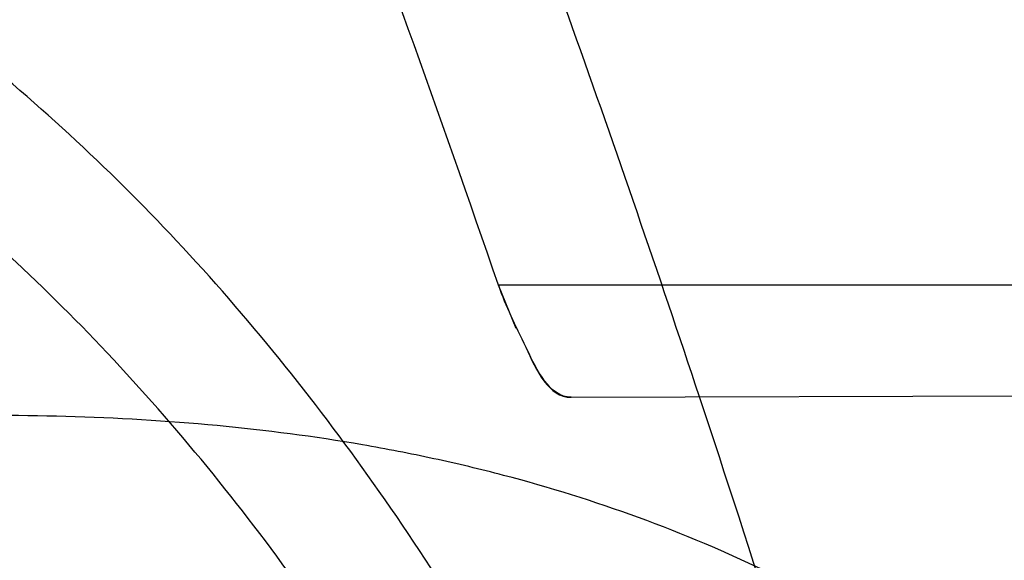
# Model space of a CAD drawing. Header units: millimetres. Extents: x 0 to 297, y 0 to 210.
# Tile 48 of 256: x 143.4566 to 143.4797, y 91.1045 to 91.1171. Entities that reach past the tile are written whole.
import ezdxf

# ---------------------------------------------------------------- set-up
doc = ezdxf.new("R2010")
doc.units = ezdxf.units.MM
doc.header["$LTSCALE"] = 16.335
doc.layers.get('0').update_dxf_attribs({"linetype": 'CONTINUOUS'})
for name, color, linetype in [('01_GLOBAL', 7, 'CONTINUOUS'), ('INTFCLR_1', 7, 'CONTINUOUS'), ('INTFCLR_144815', 7, 'CONTINUOUS')]:
    doc.layers.add(name, color=color, linetype=linetype)

msp = doc.modelspace()

# ---------------------------------------------------------------- linework, layer by layer
at = {"color": 7, "linetype": 'Continuous'}
msp.add_circle((144.2368034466, 92.193132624), 3.04, dxfattribs=at)
at = {"color": 9, "linetype": 'Continuous'}
msp.add_arc((144.2368034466, 92.193132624), 3.001038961, 182.9674534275, 267.0325465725, dxfattribs=at)
at = {"layer": '01_GLOBAL', "color": 7, "linetype": 'Continuous'}
msp.add_circle((144.2368034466, 92.193132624), 3.08, dxfattribs=at)
at = {"layer": 'INTFCLR_1', "color": 7, "linetype": 'Continuous'}
msp.add_line((143.4682911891, 91.10989555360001), (143.4678785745, 91.11090896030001), dxfattribs=at)
at = {"layer": 'INTFCLR_1', "color": 9, "linetype": 'Continuous'}
for p, q in [((143.4969821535, 91.11090896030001), (143.4678785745, 91.11090896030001)), ((143.4695838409, 91.10828080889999), (143.497780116, 91.1083792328))]:
    msp.add_line(p, q, dxfattribs=at)
at = {"layer": 'INTFCLR_1', "color": 6, "linetype": 'Continuous'}
for centre, radius, start, end in [((143.076579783, 90.97690896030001), 0.4827613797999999, 270, 90.00000002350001), ((143.076579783, 90.97690896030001), 0.4587930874, 270, 90.00000002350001), ((143.076579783, 90.97690896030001), 0.417241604, 18.3537618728, 20.8695998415), ((143.0765887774, 90.9767498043), 0.4136500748, 18.9249921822, 20.6917467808)]:
    msp.add_arc(centre, radius, start, end, dxfattribs=at)
at = {"layer": 'INTFCLR_1', "color": 9, "linetype": 'Continuous'}
msp.add_arc((143.076579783, 90.97690896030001), 0.417241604, 15.0858372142, 18.3537618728, dxfattribs=at)
for points, knots in [([(143.505791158, 90.8276271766), (143.5067409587, 90.8302116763), (143.5086022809, 90.8354304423), (143.5121486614, 90.84601401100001), (143.5179028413, 90.8650111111), (143.5232385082, 90.8873082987), (143.5267617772, 90.90723622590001), (143.5282429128, 90.9174118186), (143.5290073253, 90.92329723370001), (143.5307716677, 90.93807275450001), (143.5326049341, 90.9633194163), (143.5323109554, 90.99310602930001), (143.5309256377, 91.0124090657), (143.5300542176, 91.021322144), (143.5294126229, 91.02725019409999), (143.5274302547, 91.04325002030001), (143.5229291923, 91.06887020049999), (143.5164430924, 91.09388353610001), (143.5118037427, 91.1087295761), (143.5100588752, 91.1140398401), (143.5074043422, 91.1218621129), (143.501415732, 91.13821577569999), (143.4910739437, 91.16221785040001), (143.4792964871, 91.1848938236), (143.4710860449, 91.1988510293), (143.4672487, 91.2050639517), (143.4646994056, 91.2091138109), (143.4578048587, 91.21976497), (143.446251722, 91.2361118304), (143.4302039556, 91.2560120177), (143.4166114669, 91.2709286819), (143.4071163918, 91.280463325), (143.4018664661, 91.2855115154), (143.3945821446, 91.292319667), (143.3843862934, 91.301234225), (143.373349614, 91.3098835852), (143.3667450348, 91.31458051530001), (143.3640805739, 91.316384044), (143.3625174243, 91.3174211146), (143.360134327, 91.3189510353), (143.3576340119, 91.3204557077), (143.3554317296, 91.3216111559), (143.3541938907, 91.32218598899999), (143.3532081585, 91.3225375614), (143.3525262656, 91.3226967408), (143.3519536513, 91.3226102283), (143.3518421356, 91.322071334), (143.35211692, 91.3214756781), (143.35259409, 91.3206502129), (143.3533650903, 91.31961113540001), (143.354392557, 91.3183442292), (143.3556852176, 91.31685831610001), (143.3572290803, 91.3151525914), (143.358673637, 91.31359842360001), (143.3599466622, 91.3122446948), (143.3621637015, 91.30990205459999), (143.3658426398, 91.3060562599), (143.3733257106, 91.29820400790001), (143.3814986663, 91.2893945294), (143.3889438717, 91.2809746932), (143.3935459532, 91.2756206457), (143.4009463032, 91.2668314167), (143.4122758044, 91.252588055), (143.4271285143, 91.2318655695), (143.4378788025, 91.2149484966), (143.4449171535, 91.2029069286), (143.4496927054, 91.19443764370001), (143.457931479, 91.1789786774), (143.4689344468, 91.1556341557), (143.4765250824, 91.1361710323), (143.480055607, 91.1260798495)], [0, 0, 0, 0, 0.0103790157, 0.0208837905, 0.0420711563, 0.0851838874, 0.1071959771, 0.1183352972, 0.1239410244, 0.1295662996, 0.174425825, 0.2192336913, 0.2417180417, 0.247353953, 0.2529903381, 0.2641931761, 0.3081223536, 0.3509244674, 0.3614867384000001, 0.3667496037, 0.3719933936, 0.3926231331, 0.4323811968, 0.4704128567, 0.4888542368, 0.4934078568, 0.4979383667, 0.5068920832, 0.5412323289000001, 0.5733304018, 0.6031976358, 0.6172527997, 0.6240454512, 0.6306500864, 0.6548352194, 0.6750684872, 0.6834752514, 0.6853781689, 0.6871962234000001, 0.6905460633, 0.6960524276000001, 0.6981915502, 0.6999110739, 0.7012078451, 0.7020914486, 0.7026255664, 0.703100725, 0.7038824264, 0.7050749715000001, 0.7066970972, 0.7087489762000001, 0.7112252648, 0.7141188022, 0.7174211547, 0.7192230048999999, 0.7211233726, 0.7295789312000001, 0.7392839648, 0.7620096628, 0.7748693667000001, 0.7816473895, 0.7886214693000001, 0.8181786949, 0.8502212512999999, 0.8846823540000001, 0.8936821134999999, 0.9027944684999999, 0.9213301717, 0.9597016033, 1, 1, 1, 1]), ([(143.3574002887, 91.32090895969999), (143.3579828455, 91.3209088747), (143.360948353, 91.3197357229), (143.3643531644, 91.3177442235), (143.3676585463, 91.31566523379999), (143.3692467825, 91.31463053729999), (143.3719545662, 91.31283211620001), (143.378664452, 91.3081521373), (143.3898825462, 91.2995381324), (143.4002548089, 91.29065717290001), (143.4076654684, 91.28387553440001), (143.4130031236, 91.27885055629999), (143.422653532, 91.2693642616), (143.4364709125, 91.2545242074), (143.4527894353, 91.23472347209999), (143.4645442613, 91.2184512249), (143.4715593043, 91.2078481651), (143.474151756, 91.2038188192), (143.4780526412, 91.1976396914), (143.4863962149, 91.18376385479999), (143.4983688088, 91.16121559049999), (143.5088888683, 91.1373346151), (143.5149812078, 91.1210611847), (143.5176807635, 91.1132799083), (143.5194547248, 91.1079989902), (143.524169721, 91.0932405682), (143.5307635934, 91.068371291), (143.5353421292, 91.0428843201), (143.5373581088, 91.02696958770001), (143.5380104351, 91.0210743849), (143.5388963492, 91.01221151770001), (143.5403047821, 90.993017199), (143.5406037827, 90.96339318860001), (143.5387395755, 90.93828707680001), (143.5369460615, 90.9235962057), (143.5361688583, 90.9177433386), (143.5346627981, 90.9076231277), (143.5310794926, 90.8877998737), (143.5256534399, 90.86562413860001), (143.5198047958, 90.8467377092), (143.5161994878, 90.83621326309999), (143.5143072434, 90.8310236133), (143.5133416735, 90.828453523)], [0, 0, 0, 0, 0.0031306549, 0.0166311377, 0.0214593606, 0.0240790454, 0.0268205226, 0.0389267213, 0.0680356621, 0.1027866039, 0.1122691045, 0.1220183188, 0.1421809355, 0.1849822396, 0.2309158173, 0.2799873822, 0.2927706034, 0.2992370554, 0.3057353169, 0.3320403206, 0.3862319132, 0.4428084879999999, 0.4721383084, 0.4795908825, 0.487069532, 0.5020757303, 0.5628487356, 0.6251729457, 0.6410612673, 0.6490543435, 0.6570463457, 0.6889269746, 0.7524526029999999, 0.8160592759, 0.8240370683, 0.8319876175, 0.8477879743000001, 0.8790177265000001, 0.9402188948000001, 0.970317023, 0.9852457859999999, 1, 1, 1, 1]), ([(143.4782142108, 91.07575146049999), (143.4778432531, 91.07717322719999), (143.4772516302, 91.0792938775), (143.4763913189, 91.0820936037), (143.4750599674, 91.0861664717), (143.4728492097, 91.09203419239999), (143.4701809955, 91.0976425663), (143.4682125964, 91.1011630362), (143.4668805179, 91.10340012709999), (143.4644747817, 91.1070712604), (143.4606652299, 91.1118482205), (143.456701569, 91.11554701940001), (143.453888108, 91.11769080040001), (143.4519718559, 91.1190336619), (143.4484919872, 91.1211788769), (143.4431212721, 91.1236822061), (143.4379877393, 91.12526904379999), (143.4344326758, 91.1261085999), (143.4319715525, 91.1266220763), (143.4275405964, 91.1273837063), (143.420994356, 91.1280917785), (143.4142890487, 91.1284340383), (143.4094678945, 91.128544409), (143.4066374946, 91.1285772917), (143.4023062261, 91.1285997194), (143.3957460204, 91.128539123), (143.3869266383, 91.1283515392), (143.3810082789, 91.12819192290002), (143.3780296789, 91.12810376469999)], [0, 0, 0, 0, 0.0346278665, 0.051871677, 0.0690216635, 0.135606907, 0.1994957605, 0.215141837, 0.2306514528, 0.2608466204, 0.3185308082, 0.3741944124, 0.3880448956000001, 0.4018755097, 0.4293241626, 0.4842905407, 0.5409817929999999, 0.5556132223, 0.5703744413, 0.6002237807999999, 0.6615312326, 0.7254044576, 0.7584008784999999, 0.7751754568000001, 0.7921112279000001, 0.8604747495, 0.9297738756, 1, 1, 1, 1]), ([(143.480055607, 91.1260798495), (143.4837259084, 91.1155891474), (143.4903909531, 91.0940316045), (143.4967360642, 91.0663225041), (143.4998687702, 91.04781634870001), (143.5011284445, 91.03908602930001), (143.5019170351, 91.03321160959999), (143.5038463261, 91.0170292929), (143.5057008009, 90.99034417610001), (143.5054397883, 90.96356436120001), (143.5044671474, 90.9471924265), (143.504022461, 90.9412179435), (143.5032714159, 90.9323261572), (143.5012002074, 90.91339241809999), (143.4963788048, 90.88484585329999), (143.49048443, 90.86114028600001), (143.4864832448, 90.8475354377), (143.4848602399, 90.84220041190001), (143.4819377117, 90.8330489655), (143.4757637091, 90.8153843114), (143.4658991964, 90.7913053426), (143.4557508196, 90.7706295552), (143.4492053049, 90.7585613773), (143.4468307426, 90.7543048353), (143.4433023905, 90.74809499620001), (143.4357024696, 90.7352960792), (143.4236423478, 90.7168780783), (143.4088585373, 90.6967735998), (143.3981978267, 90.6836583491), (143.3920521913, 90.6764597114), (143.3897353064, 90.67377295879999), (143.3858253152, 90.6693041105), (143.3786022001, 90.6612629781), (143.3707422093, 90.65288706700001), (143.3636495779, 90.6454713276), (143.3593994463, 90.6410102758), (143.3560255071, 90.6373676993), (143.3538487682, 90.6348460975), (143.3526496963, 90.6332520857), (143.3521523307, 90.6324062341), (143.3518509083, 90.63179937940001), (143.3519780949, 90.6310096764), (143.3536612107, 90.6313530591), (143.3555127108, 90.6322404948), (143.3588652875, 90.6340529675), (143.3620632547, 90.63609007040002), (143.3646891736, 90.63783994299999), (143.3663741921, 90.6389985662), (143.3692060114, 90.6409804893), (143.3737350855, 90.64429641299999), (143.3800639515, 90.6492162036), (143.3895251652, 90.6570018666), (143.3979931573, 90.6645963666), (143.4054028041, 90.6717023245), (143.4107134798, 90.67694344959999), (143.4202844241, 90.68681168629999), (143.4339256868, 90.7022001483), (143.4499433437, 90.72266038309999), (143.4614126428, 90.7394215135), (143.4682300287, 90.75032242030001), (143.4707469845, 90.75446396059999), (143.4745342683, 90.76081850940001), (143.4826220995, 90.77508671), (143.4941655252, 90.79824657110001), (143.5021068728, 90.8176018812), (143.505791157, 90.8276271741)], [0, 0, 0, 0, 0.0419354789, 0.08505031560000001, 0.1071497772, 0.1127379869, 0.1183317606, 0.1295131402, 0.1742263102, 0.2191466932, 0.230445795, 0.2361065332, 0.241751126, 0.2641147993, 0.3079545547, 0.3508736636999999, 0.3561840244, 0.3614616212, 0.3719139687, 0.3924297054, 0.4320526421, 0.4700131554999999, 0.4792642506, 0.483852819, 0.4884035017, 0.5062126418, 0.5400088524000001, 0.5714206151, 0.6003317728, 0.6037560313, 0.6071340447, 0.6137178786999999, 0.6261602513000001, 0.6479155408, 0.6570536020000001, 0.6648783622, 0.6711643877, 0.6757843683, 0.6774462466, 0.6786751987, 0.6794900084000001, 0.6799813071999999, 0.6813020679, 0.6842478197, 0.6888651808, 0.6950795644, 0.6987591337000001, 0.70073729, 0.7027989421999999, 0.7117993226, 0.7219139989, 0.7330405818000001, 0.7580265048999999, 0.7648041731, 0.7717766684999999, 0.7861782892, 0.816667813, 0.8493175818, 0.8841610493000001, 0.8932352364, 0.8978283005, 0.9024468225, 0.9211469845, 0.9596997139, 1, 1, 1, 1]), ([(143.4760311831, 91.07510722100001), (143.4756628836, 91.0764621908), (143.4750755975, 91.07848288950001), (143.4742230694, 91.081149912), (143.4729040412, 91.0850335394), (143.4707156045, 91.0906309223), (143.4680853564, 91.0959748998), (143.4661490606, 91.09933023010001), (143.464837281, 91.10146586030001), (143.4624672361, 91.1049749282), (143.4587207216, 91.1095433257), (143.4548405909, 91.11307904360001), (143.4520891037, 91.1151331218), (143.4502128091, 91.1164235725), (143.4468054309, 91.11848832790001), (143.4415565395, 91.1209060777), (143.4365468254, 91.1224535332), (143.433077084, 91.1232793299), (143.4306756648, 91.12378839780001), (143.4263533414, 91.12454734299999), (143.419970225, 91.1252773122), (143.4134314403, 91.12566151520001), (143.4087303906, 91.12581108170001), (143.4059708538, 91.12586891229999), (143.401748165, 91.1259307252), (143.3953515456, 91.1259367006), (143.3867501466, 91.12584804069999), (143.3809773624, 91.1257570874), (143.3780715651, 91.1257063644)], [0, 0, 0, 0, 0.0341067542, 0.0511005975, 0.068008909, 0.1337310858, 0.1969343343, 0.2124407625, 0.2278215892, 0.257805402, 0.3152480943, 0.3708921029, 0.3847695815, 0.3986396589, 0.4261925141, 0.481455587, 0.5385040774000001, 0.553232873, 0.5680896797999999, 0.5981246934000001, 0.6597952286, 0.7240152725, 0.7571801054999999, 0.774039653, 0.7910593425, 0.8597607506, 0.9294066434, 1, 1, 1, 1]), ([(143.3574002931, 90.6329089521), (143.3572429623, 90.6329089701), (143.3568577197, 90.6329849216), (143.3568775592, 90.6336774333), (143.3572897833, 90.63438990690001), (143.3580025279, 90.63544892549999), (143.3590890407, 90.6367667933), (143.3605161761, 90.6383861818), (143.3622809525, 90.6402852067), (143.364262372, 90.64235883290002), (143.366417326, 90.6445772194), (143.3695810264, 90.647809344), (143.3761156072, 90.6544648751), (143.384127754, 90.66278898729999), (143.391492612, 90.67078447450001), (143.3954790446, 90.6752283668), (143.3978410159, 90.6779000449), (143.4041032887, 90.6850552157), (143.4149655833, 90.6980920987), (143.4300350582, 90.7180883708), (143.4423327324, 90.7364164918), (143.4500842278, 90.74915778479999), (143.4536819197, 90.7553382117), (143.4561024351, 90.75957339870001), (143.4627716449, 90.77157583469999), (143.4731139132, 90.7921423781), (143.4831746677, 90.8161140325), (143.4894718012, 90.8337029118), (143.4924519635, 90.8428134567), (143.4941067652, 90.8481240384), (143.4981845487, 90.86166066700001), (143.5041933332, 90.8852508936), (143.5091109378, 90.9136744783), (143.5112232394, 90.9325267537), (143.5119890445, 90.94137893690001), (143.5124424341, 90.9473263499), (143.5134340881, 90.9636235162), (143.5137003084, 90.9902855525), (143.5118091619, 91.01685089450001), (143.5098423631, 91.03295754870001), (143.5090383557, 91.0388051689), (143.5077538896, 91.047496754), (143.5045588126, 91.0659242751), (143.498087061, 91.0935137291), (143.4912937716, 91.1149624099), (143.4875537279, 91.1253987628)], [0, 0, 0, 0, 0.0008731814, 0.0017184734, 0.0032338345, 0.0055641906, 0.008732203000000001, 0.0127298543, 0.0175349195, 0.0231216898, 0.028646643, 0.0346996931, 0.0482229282, 0.0804128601, 0.09881585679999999, 0.1085510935, 0.1135452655, 0.1186072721, 0.1613234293, 0.207686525, 0.2575125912, 0.2837456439, 0.2904463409, 0.297201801, 0.3108185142, 0.3666506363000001, 0.4248611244, 0.4549770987, 0.470314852, 0.4780577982, 0.4858479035, 0.548777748, 0.6130125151, 0.6457681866, 0.6540348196, 0.6623247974, 0.6788712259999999, 0.7446474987, 0.8101274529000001, 0.8265054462, 0.8346996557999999, 0.8428862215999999, 0.8752668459, 0.9384715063, 1, 1, 1, 1]), ([(143.4955718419, 91.07371202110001), (143.4952436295, 91.0751229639), (143.4944902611, 91.07789507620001), (143.4933147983, 91.0812724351), (143.492241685, 91.08388270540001), (143.4911029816, 91.0863876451), (143.4895429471, 91.0893555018), (143.4877777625, 91.0921348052), (143.4862617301, 91.0941991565), (143.4839807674, 91.09701864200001), (143.4814054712, 91.0995307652), (143.4785838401, 91.1016195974), (143.4767003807, 91.10286315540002), (143.4732882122, 91.1047454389), (143.4696059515, 91.10607901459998), (143.4663573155, 91.10685173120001), (143.4641216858, 91.1072857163), (143.4600670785, 91.10781242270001), (143.4565390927, 91.1078933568), (143.4541697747, 91.10782830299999)], [0, 0, 0, 0, 0.0736783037, 0.1459642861, 0.18172594, 0.2171910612, 0.2858878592, 0.3520712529, 0.3844359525, 0.4161009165, 0.5365327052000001, 0.5657771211, 0.5946184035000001, 0.6512644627, 0.7636610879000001, 0.7922337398, 0.8211066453, 0.8794481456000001, 1, 1, 1, 1])]:
    msp.add_open_spline(points, degree=3, knots=knots, dxfattribs=at)
at = {"layer": 'INTFCLR_1', "color": 6, "linetype": 'Continuous'}
for points, knots in [([(143.391388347, 91.3209089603), (143.3904120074, 91.3209089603), (143.3921762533, 91.3175482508), (143.3936912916, 91.315694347), (143.3961672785, 91.3124411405), (143.3992225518, 91.30876154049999), (143.403128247, 91.3040654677), (143.4076936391, 91.29861198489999), (143.4125904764, 91.2926805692), (143.4174256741, 91.286720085), (143.4219266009, 91.28104271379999), (143.4260587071, 91.27571427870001), (143.4298162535, 91.27075815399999), (143.4332121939, 91.266182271), (143.4362702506, 91.26197618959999), (143.4390204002, 91.2581218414), (143.4414908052, 91.2545969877), (143.44370074, 91.2513921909), (143.4456749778, 91.24848640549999), (143.4474377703, 91.24585559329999), (143.4490168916, 91.24346918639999), (143.4504211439, 91.2413232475), (143.4516679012, 91.2393981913), (143.4527743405, 91.2376740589), (143.4537663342, 91.2361152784), (143.4546489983, 91.2347177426), (143.4556772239, 91.23307898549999), (143.456672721, 91.23147797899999), (143.4576979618, 91.229813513), (143.4585721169, 91.2283843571), (143.4595323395, 91.2268022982), (143.4605887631, 91.22504676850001), (143.4617562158, 91.22308812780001), (143.4630444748, 91.22090314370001), (143.464465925, 91.21846216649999), (143.4660286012, 91.2157418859), (143.4677482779, 91.21270225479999), (143.4696392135, 91.20930191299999), (143.4717186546, 91.20548838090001), (143.4740086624, 91.2011951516), (143.4765248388, 91.1963580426), (143.4792812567, 91.1909028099), (143.4822951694, 91.18473858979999), (143.4855914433, 91.1777384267), (143.4891913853, 91.16974930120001), (143.4931140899, 91.16057587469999), (143.4973740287, 91.14998328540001), (143.5019825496, 91.13763594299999), (143.5068772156, 91.12325026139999), (143.5117345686, 91.10722271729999), (143.5162134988, 91.0902287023), (143.5200746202, 91.0730385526), (143.5232856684, 91.05580143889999), (143.5258459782, 91.03858559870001), (143.5277689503, 91.0213883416), (143.5290609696, 91.0042502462), (143.529733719, 90.9871546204), (143.5297948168, 90.97012845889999), (143.5292510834, 90.9531560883), (143.5281065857, 90.9362397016), (143.5263644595, 90.9193928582), (143.5240214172, 90.9025816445), (143.5210770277, 90.88582850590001), (143.5175167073, 90.8690970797), (143.5133376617, 90.85240858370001), (143.5085942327, 90.8359945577), (143.5035656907, 90.8206525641), (143.4986112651, 90.80703250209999), (143.4940105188, 90.7954001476), (143.4897809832, 90.7854046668), (143.485903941, 90.7767502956), (143.4823616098, 90.7692115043), (143.4791285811, 90.76260345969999), (143.4761817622, 90.75678861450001), (143.4734988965, 90.7516551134), (143.4710647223, 90.7471189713), (143.4688610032, 90.7431068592), (143.466865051, 90.7395466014), (143.4650570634, 90.7363786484), (143.4634184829, 90.7335526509), (143.461937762, 90.7310351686), (143.4606041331, 90.72879595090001), (143.4594032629, 90.72680144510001), (143.4583170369, 90.7250147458), (143.457331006, 90.7234069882), (143.4564183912, 90.7219306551), (143.4555069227, 90.720467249), (143.4545265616, 90.7189048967), (143.4534184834, 90.71715367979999), (143.4521719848, 90.7152023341), (143.4507682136, 90.71302749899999), (143.4491853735, 90.7106037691), (143.4474055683, 90.7079124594), (143.4454085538, 90.7049352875), (143.4431685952, 90.701647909), (143.4406602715, 90.6980271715), (143.4378551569, 90.6940523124), (143.4347311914, 90.6897123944), (143.4312583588, 90.6849889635), (143.4274059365, 90.6798656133), (143.4231637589, 90.6743560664), (143.4185304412, 90.6684770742), (143.4135422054, 90.66229925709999), (143.408452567, 90.6561180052), (143.4036878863, 90.6504204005), (143.3995946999, 90.6455048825), (143.3963986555, 90.6416642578), (143.3938021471, 90.6382708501), (143.3922373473, 90.6363594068), (143.3903920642, 90.6329089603), (143.391388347, 90.6329089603)], [0, 0, 0, 0, 0.0038604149, 0.007501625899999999, 0.0124785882, 0.0188917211, 0.0268498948, 0.0364677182, 0.0470694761, 0.05724446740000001, 0.066818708, 0.0757144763, 0.0839053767, 0.0914099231, 0.0982451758, 0.1044667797, 0.1101313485, 0.11526428, 0.1198589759, 0.1240215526, 0.1277856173, 0.1311734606, 0.1341617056, 0.1368541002, 0.1392736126, 0.1414672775, 0.143389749, 0.1469230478, 0.1489215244, 0.1511192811, 0.1535471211, 0.1562389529, 0.1592204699, 0.1625628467, 0.1662680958, 0.1703891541, 0.1749670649, 0.1800767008, 0.1857729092, 0.1921414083, 0.199315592, 0.2073311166, 0.2163077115, 0.2264451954, 0.2379233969, 0.2509534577, 0.2658909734, 0.2830621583, 0.3030578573, 0.3259639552, 0.3492662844, 0.3725305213, 0.3956109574, 0.4185782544, 0.4413347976, 0.4640172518, 0.4865192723, 0.5089682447, 0.5313242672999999, 0.5536477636, 0.5759939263, 0.5982772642, 0.6207472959, 0.6432362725, 0.6658996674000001, 0.6887559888, 0.7107777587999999, 0.7297237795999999, 0.7460531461, 0.7602331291, 0.7726347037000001, 0.7835467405, 0.7931663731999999, 0.8017211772, 0.8093215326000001, 0.8160683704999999, 0.8220757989, 0.8274205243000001, 0.8322066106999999, 0.8364980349, 0.8403367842, 0.8437547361, 0.8468031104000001, 0.8495420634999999, 0.8520223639, 0.8542604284, 0.8564046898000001, 0.8588391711, 0.861553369, 0.8645986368, 0.8679945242, 0.8717882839, 0.8760445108, 0.8807522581, 0.8859628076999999, 0.8917731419, 0.8981681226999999, 0.9051985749, 0.9129160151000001, 0.9213486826, 0.9305434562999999, 0.9404096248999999, 0.9509435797, 0.9619432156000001, 0.9720502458, 0.9803711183, 0.9870628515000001, 0.9922716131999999, 0.9960607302, 1, 1, 1, 1]), ([(143.3913883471, 90.6329089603), (143.3925009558, 90.6329089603), (143.3944304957, 90.6342092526), (143.3973970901, 90.6359951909), (143.4007982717, 90.63846662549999), (143.4050037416, 90.641686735), (143.4100111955, 90.64579797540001), (143.4155298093, 90.6505901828), (143.4211292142, 90.6557134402), (143.4264144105, 90.6607775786), (143.43125736, 90.6656028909), (143.4356657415, 90.6701567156), (143.4396603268, 90.6744161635), (143.4432708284, 90.6783761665), (143.4465216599, 90.6820354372), (143.4494397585, 90.68539654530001), (143.4520627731, 90.68848206), (143.4544121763, 90.6912986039), (143.456513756, 90.6938607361), (143.4583900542, 90.69618388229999), (143.4600695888, 90.6982924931), (143.4615949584, 90.7002315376), (143.4630975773, 90.7021632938), (143.4646983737, 90.7042463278), (143.4663978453, 90.7064880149), (143.4680793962, 90.7087376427), (143.4697311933, 90.7109767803), (143.4714499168, 90.71333865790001), (143.4733525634, 90.7159926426), (143.4754791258, 90.7190089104), (143.477855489, 90.7224451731), (143.4805066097, 90.7263640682), (143.4834545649, 90.73083052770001), (143.4867221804, 90.73592456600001), (143.4903444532, 90.7417581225), (143.4943554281, 90.74846001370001), (143.4987865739, 90.7561875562), (143.5036710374, 90.7651488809), (143.5090369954, 90.7755879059), (143.5149200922, 90.78786990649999), (143.5212054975, 90.8021696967), (143.5274896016, 90.8180379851), (143.5333654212, 90.8347684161), (143.5385840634, 90.85172715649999), (143.543100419, 90.8687485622), (143.5469295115, 90.8858143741), (143.5500694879, 90.9028343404), (143.5525457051, 90.9198546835), (143.5543635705, 90.93680288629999), (143.5555404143, 90.953705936), (143.5560867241, 90.9705470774), (143.5560112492, 90.9873292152), (143.5553196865, 91.00406232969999), (143.5540157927, 91.0207358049), (143.5520992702, 91.03735679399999), (143.5495685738, 91.05392286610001), (143.5464237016, 91.0704086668), (143.5426520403, 91.08685112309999), (143.5382472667, 91.1032296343), (143.5331875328, 91.11956315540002), (143.527486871, 91.1357686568), (143.5213730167, 91.1512348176), (143.515238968, 91.1652433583), (143.5094946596, 91.17729987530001), (143.5042564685, 91.18755505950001), (143.4994933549, 91.19635787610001), (143.4951738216, 91.20395281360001), (143.4912628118, 91.21054467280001), (143.4877284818, 91.21628951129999), (143.4845342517, 91.2213187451), (143.4816534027, 91.22572797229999), (143.4790579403, 91.22960449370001), (143.4767281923, 91.23301003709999), (143.4746357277, 91.2360102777), (143.472765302, 91.23864767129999), (143.4710870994, 91.24097947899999), (143.46957943, 91.2430470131), (143.4681380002, 91.2450001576), (143.4666395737, 91.2470074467), (143.4649885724, 91.2491911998), (143.463288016, 91.2514092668), (143.4615819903, 91.2536039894), (143.4598543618, 91.2557981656), (143.4579581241, 91.2581730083), (143.4558400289, 91.260784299), (143.4534675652, 91.2636590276), (143.4508179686, 91.26680939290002), (143.447859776, 91.2702519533), (143.4445666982, 91.2739955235), (143.4409044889, 91.27805121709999), (143.4368464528, 91.28241728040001), (143.4323696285, 91.2870829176), (143.4274456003, 91.2920302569), (143.4220754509, 91.2972158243), (143.4163486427, 91.3024971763), (143.410661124, 91.30747107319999), (143.4054543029, 91.3117747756), (143.4010724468, 91.3151480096), (143.3975442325, 91.3177259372), (143.3944939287, 91.3195690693), (143.3925216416, 91.3209089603), (143.3913883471, 91.3209089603)], [0, 0, 0, 0, 0.0042187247, 0.0081401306, 0.0133978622, 0.0200459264, 0.0282638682, 0.0379443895, 0.0477615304, 0.05703690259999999, 0.0656973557, 0.0736821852, 0.0810680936, 0.0878383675, 0.0940009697, 0.0996271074, 0.1047154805, 0.1093563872, 0.1135342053, 0.1172803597, 0.1206792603, 0.1237557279, 0.1266349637, 0.1299589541, 0.1337168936, 0.1373013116, 0.1406085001, 0.1442672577, 0.148377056, 0.1529904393, 0.1582606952, 0.164218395, 0.1709303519, 0.1785521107, 0.1871652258, 0.1969659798, 0.2081658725, 0.2209392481, 0.2356613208, 0.2526660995, 0.2725685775, 0.2948769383, 0.3173640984, 0.3397873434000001, 0.3621386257, 0.3841211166, 0.4060891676, 0.4277469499, 0.4493218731, 0.470705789, 0.4919793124, 0.5131981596, 0.5343255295, 0.5554668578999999, 0.5765984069, 0.5977513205, 0.6189954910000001, 0.6402209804, 0.6617015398, 0.6832900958, 0.7050415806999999, 0.7268239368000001, 0.7463339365, 0.7630160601, 0.7774553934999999, 0.7899931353, 0.8009638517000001, 0.8105830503, 0.8190545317, 0.8265380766, 0.8331730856, 0.8390248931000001, 0.8442268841, 0.8488182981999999, 0.8528943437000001, 0.8564866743, 0.8597116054, 0.8625968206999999, 0.8656908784, 0.8692094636, 0.8729771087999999, 0.8762884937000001, 0.879749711, 0.8835661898, 0.8878115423, 0.8924986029, 0.8976989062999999, 0.9034198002, 0.9097088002, 0.9166034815, 0.9241390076, 0.9323094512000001, 0.9411199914, 0.9506041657, 0.9606137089, 0.9706541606, 0.9792553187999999, 0.9862062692, 0.9916647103, 0.9957028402, 1, 1, 1, 1])]:
    msp.add_open_spline(points, degree=3, knots=knots, dxfattribs=at)
at = {"layer": 'INTFCLR_1', "color": 7, "linetype": 'Continuous'}
msp.add_open_spline([(143.4678785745, 91.11090896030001), (143.4680502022, 91.1104081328), (143.4684813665, 91.1095713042), (143.4690552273, 91.1082715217), (143.4695838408, 91.10828080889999)], degree=3, knots=[0, 0, 0, 0, 0.5003419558, 1, 1, 1, 1], dxfattribs=at)
msp.add_open_spline([(143.4695838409, 91.10828080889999), (143.4690787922, 91.1082790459), (143.4687751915, 91.1089378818), (143.4685534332, 91.10939164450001)], degree=3, dxfattribs=at)
at = {"layer": 'INTFCLR_144815', "color": 6, "linetype": 'Continuous'}
for radius in [0.5104906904, 0.4864760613]:
    msp.add_circle((143.076579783, 90.97690896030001), radius, dxfattribs=at)
for radius, start, end in [(0.7037433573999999, 313.9937911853, 154.5150993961), (0.6797433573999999, 312.9543589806, 154.5144414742), (0.6572577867, 282.2440355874, 71.2863570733)]:
    msp.add_arc((143.076579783, 90.97690896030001), radius, start, end, dxfattribs=at)
at = {"layer": 'INTFCLR_144815', "color": 9, "linetype": 'Continuous'}
for centre, radius, start, end in [((143.076579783, 90.97690896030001), 0.6528896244, 292.4997540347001, 54.0964566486), ((143.0765826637, 90.97691030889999), 0.5889741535, 292.4997540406, 54.09645665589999), ((143.0766003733, 90.97691387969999), 0.5790161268, 311.2505121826, 48.7494878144)]:
    msp.add_arc(centre, radius, start, end, dxfattribs=at)
at = {"layer": 'INTFCLR_144815', "color": 6, "linetype": 'Continuous'}
for points, knots in [([(143.559959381, 90.9769089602), (143.559959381, 90.97942306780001), (143.5599220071, 90.98445191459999), (143.5597537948, 90.991994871), (143.5594733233, 90.9995378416), (143.5590804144, 91.0070808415), (143.5585748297, 91.01462372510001), (143.5579562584, 91.0221664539), (143.5572243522, 91.02970866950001), (143.5563786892, 91.0372501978), (143.5554188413, 91.0447904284), (143.5543443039, 91.05232900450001), (143.5531546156, 91.0598649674), (143.5518492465, 91.0673976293), (143.5504277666, 91.0749256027), (143.5488896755, 91.0824478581), (143.5472346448, 91.08996252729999), (143.5454623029, 91.097468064), (143.5435725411, 91.1049619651), (143.5415652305, 91.1124420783), (143.5394406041, 91.11990520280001), (143.5371989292, 91.1273484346), (143.5348409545, 91.13476773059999), (143.5323675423, 91.1421592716), (143.529780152, 91.1495180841), (143.5270804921, 91.1568392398), (143.5242709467, 91.1641167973), (143.5213543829, 91.17134449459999), (143.5183344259, 91.17851521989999), (143.5152154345, 91.1856212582), (143.5120026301, 91.19265416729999), (143.5087022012, 91.19960473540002), (143.505321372, 91.2064630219), (143.5018684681, 91.2132183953), (143.4983529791, 91.2198595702), (143.4947855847, 91.22637469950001), (143.4911781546, 91.2327514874), (143.4875436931, 91.2389773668), (143.4838962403, 91.24503970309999), (143.4802507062, 91.2509260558), (143.4766226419, 91.2566244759), (143.473027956, 91.2621238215), (143.4694825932, 91.2674140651), (143.4660021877, 91.2724865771), (143.4626017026, 91.2773343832), (143.459295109, 91.2819523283), (143.4560950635, 91.2863372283), (143.4530128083, 91.2904877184), (143.4500581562, 91.2944040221), (143.4472396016, 91.29808760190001), (143.4445638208, 91.3015416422), (143.4420354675, 91.3047711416), (143.4396569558, 91.3077830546), (143.4374291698, 91.31058532), (143.4353519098, 91.3131862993), (143.4334244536, 91.3155941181), (143.4316455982, 91.3178166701), (143.4300138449, 91.3198614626), (143.4285275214, 91.32173548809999), (143.4271849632, 91.3234451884), (143.4259844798, 91.3249961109), (143.4249241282, 91.3263946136), (143.4240021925, 91.3276429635), (143.4232155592, 91.32875491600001), (143.422565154, 91.3297078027), (143.4220400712, 91.3305844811), (143.4215107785, 91.33140008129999), (143.4211293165, 91.33289918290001), (143.4216624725, 91.3329088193)], [0, 0, 0, 0, 0.0193232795, 0.0386507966, 0.0579870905, 0.0773359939, 0.09670230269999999, 0.1160891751, 0.1355014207, 0.154941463, 0.1744140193, 0.1939206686, 0.213465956, 0.2330500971, 0.2526769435, 0.2723457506, 0.2920596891, 0.3118161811, 0.3316171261, 0.3514582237, 0.3713396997, 0.3912550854, 0.4112023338, 0.4311723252, 0.4511600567, 0.471153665, 0.4911437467, 0.5111161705, 0.5310553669, 0.5509435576, 0.5707599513, 0.5904809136, 0.6100798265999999, 0.6295269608, 0.6487896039, 0.6678319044, 0.6866152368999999, 0.7050985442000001, 0.7232388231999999, 0.7409918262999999, 0.758313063, 0.7751587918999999, 0.7914870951, 0.8072590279, 0.8224396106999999, 0.8369988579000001, 0.8509122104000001, 0.8641615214, 0.8767332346, 0.8886179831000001, 0.8998102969, 0.9103147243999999, 0.9201416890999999, 0.9293075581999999, 0.9378296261, 0.9457257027, 0.9530130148, 0.9597096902, 0.9658325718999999, 0.9713969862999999, 0.9764171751, 0.9809076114, 0.9848822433, 0.9883555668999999, 0.9913411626, 0.9938520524, 0.9959015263, 1, 1, 1, 1]), ([(143.433067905, 90.62090910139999), (143.4328265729, 90.6209135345), (143.4324756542, 90.62173267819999), (143.4330197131, 90.6224610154), (143.4334366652, 90.6233453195), (143.4339703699, 90.62419814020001), (143.4346161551, 90.625198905), (143.4354019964, 90.62633936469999), (143.4363208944, 90.62762784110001), (143.4373778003, 90.629067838), (143.4385738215, 90.6306651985), (143.4399109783, 90.6324252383), (143.441391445, 90.63435475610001), (143.4430186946, 90.6364625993), (143.4447956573, 90.638757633), (143.4467226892, 90.6412461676), (143.4487964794, 90.6439306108), (143.4510117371, 90.6468115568), (143.4533657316, 90.6498936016), (143.4558612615, 90.6531893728), (143.4585019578, 90.6567137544), (143.461284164, 90.6604731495), (143.4641988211, 90.6644674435), (143.4672349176, 90.66869431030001), (143.4703835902, 90.673154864), (143.473633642, 90.6778472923), (143.4769725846, 90.6827680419), (143.4803867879, 90.68791175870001), (143.4838617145, 90.69327133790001), (143.4873822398, 90.69883811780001), (143.4909329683, 90.704602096), (143.4944985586, 90.7105522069), (143.4980640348, 90.7166766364), (143.5016150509, 90.7229631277), (143.5051380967, 90.72939925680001), (143.508620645, 90.7359726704), (143.5120512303, 90.7426712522), (143.5154195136, 90.7494833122), (143.5187162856, 90.75639770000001), (143.5219334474, 90.7634039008), (143.5250639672, 90.77049210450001), (143.5281017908, 90.777653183), (143.5310417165, 90.78487857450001), (143.5338798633, 90.7921616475), (143.5366072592, 90.7994810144), (143.5392210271, 90.8068281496), (143.5417223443, 90.8142048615), (143.5441140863, 90.8216202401), (143.5463966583, 90.8290768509), (143.5485670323, 90.8365654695), (143.5506238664, 90.84408177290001), (143.5525648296, 90.8516162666), (143.5543887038, 90.8591617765), (143.5560958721, 90.86671694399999), (143.5576869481, 90.8742815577), (143.5591625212, 90.881855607), (143.5605229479, 90.88943824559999), (143.5617683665, 90.89702739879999), (143.5628989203, 90.9046205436), (143.5639149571, 90.91221615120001), (143.5648169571, 90.91981379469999), (143.5656053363, 90.9274129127), (143.5662804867, 90.9350130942), (143.5668427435, 90.942613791), (143.5672924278, 90.9502149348), (143.5676297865, 90.9578162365), (143.5678550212, 90.9654177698), (143.5679682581, 90.97301929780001), (143.5679695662, 90.9806209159), (143.567858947, 90.9882224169), (143.5676363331, 90.99582392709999), (143.5673015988, 91.00342523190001), (143.5668545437, 91.01102638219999), (143.5662949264, 91.0186270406), (143.5656224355, 91.0262270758), (143.5648367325, 91.0338260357), (143.5639374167, 91.0414235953), (143.5629240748, 91.0490191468), (143.5617962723, 91.05661196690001), (143.5605535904, 91.0642010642), (143.5591956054, 91.07178539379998), (143.5577218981, 91.0793638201), (143.5561322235, 91.0869343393), (143.5544265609, 91.09449419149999), (143.5526049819, 91.10204067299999), (143.5506674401, 91.10957186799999), (143.5486137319, 91.117086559), (143.5464439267, 91.1245825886), (143.5441586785, 91.13205611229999), (143.5417591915, 91.139502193), (143.5392470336, 91.1469155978), (143.5366239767, 91.1542912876), (143.5338923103, 91.16162359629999), (143.5310549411, 91.16890614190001), (143.5281154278, 91.1761319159), (143.525078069, 91.1832932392), (143.5219479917, 91.1903817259), (143.5187312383, 91.19738826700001), (143.5154348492, 91.20430302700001), (143.512066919, 91.2111154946), (143.5086366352, 91.2178145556), (143.5051543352, 91.2243885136), (143.5016314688, 91.2308252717), (143.4980805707, 91.2371124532), (143.4945151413, 91.2432376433), (143.4909495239, 91.24918858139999), (143.4873986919, 91.2549534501), (143.4838779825, 91.2605211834), (143.480402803, 91.2658817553), (143.4769882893, 91.27102648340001), (143.4736489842, 91.2759482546), (143.4703985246, 91.28064170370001), (143.4672493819, 91.28510330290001), (143.464212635, 91.2893314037), (143.4612978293, 91.29332617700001), (143.4585129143, 91.29708947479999), (143.4558642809, 91.3006245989), (143.4533568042, 91.30393610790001), (143.450993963, 91.30702956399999), (143.4487779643, 91.3099113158), (143.4467099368, 91.3125882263), (143.444790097, 91.3150674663), (143.4430178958, 91.31735635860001), (143.4413922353, 91.31946213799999), (143.4399116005, 91.32139186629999), (143.4385741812, 91.323152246), (143.4373781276, 91.32474964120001), (143.4363211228, 91.32618976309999), (143.4354021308, 91.3274783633), (143.4346162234, 91.32861891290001), (143.4339704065, 91.32961972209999), (143.4334366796, 91.3304725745), (143.4330197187, 91.3313568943), (143.4324756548, 91.33208523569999), (143.4328265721, 91.33290438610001), (143.433067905, 91.3329088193)], [0, 0, 0, 0, 0.0009310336, 0.002365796, 0.0034193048, 0.0047077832, 0.006237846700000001, 0.0080159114, 0.0100484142, 0.0123424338, 0.0149055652, 0.0177455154, 0.0208683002, 0.0242865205, 0.0280168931, 0.0320641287, 0.03642688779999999, 0.0411013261, 0.0460820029, 0.0513859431, 0.0570470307, 0.0630689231, 0.0694259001, 0.0761196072, 0.0831428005, 0.0904858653, 0.0981365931, 0.1060799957, 0.1142989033, 0.1227742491, 0.1314855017, 0.1404113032, 0.1495299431, 0.1588198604, 0.1682601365, 0.1778307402, 0.1875127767, 0.1972886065, 0.2071421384, 0.2170587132, 0.2270251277, 0.2370298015, 0.2470622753, 0.2571128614, 0.2671789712, 0.2771901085, 0.2871913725, 0.2972229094, 0.3072428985, 0.3172696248, 0.3272959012, 0.3372999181, 0.3472797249, 0.3572378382, 0.3671756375, 0.3770956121, 0.3870009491, 0.3968896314, 0.4067592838, 0.416611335, 0.4264476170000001, 0.4362699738, 0.4460792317, 0.4558777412, 0.465666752, 0.475448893, 0.4852256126, 0.4949995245, 0.5047720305, 0.5145458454, 0.5243224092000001, 0.5341044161, 0.5438932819, 0.5536914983, 0.5635002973, 0.5733219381, 0.5831577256, 0.5930094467, 0.6028783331, 0.6127653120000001, 0.6226711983, 0.6325970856, 0.6425436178, 0.6525082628, 0.6624891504, 0.6724871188, 0.6825027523, 0.6925369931, 0.7025869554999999, 0.7126463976, 0.7227116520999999, 0.7327783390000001, 0.742840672, 0.7528920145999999, 0.7629245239, 0.772929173, 0.7828957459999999, 0.7928124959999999, 0.8026662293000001, 0.8124423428, 0.8221246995, 0.8316958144, 0.8411366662, 0.8504272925, 0.8595467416, 0.8684734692, 0.8771857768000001, 0.8856622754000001, 0.8938824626, 0.9018271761, 0.9094792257, 0.9168237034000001, 0.923848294, 0.9305435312, 0.93690291, 0.9429227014, 0.9486018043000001, 0.9539413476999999, 0.9589446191, 0.9636165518, 0.9679634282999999, 0.9719924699, 0.9757115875, 0.9791292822, 0.9822538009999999, 0.9850935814, 0.9876568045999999, 0.9899510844, 0.9919838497, 0.9937619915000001, 0.9952921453, 0.9965806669, 0.997634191, 0.9990689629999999, 1, 1, 1, 1]), ([(143.3994670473, 91.3209089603), (143.399146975, 91.3209089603), (143.3990453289, 91.3197000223), (143.3998732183, 91.31874922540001), (143.4008762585, 91.3170341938), (143.4024694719, 91.31499494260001), (143.4045267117, 91.3123576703), (143.4070952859, 91.3092171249), (143.4101750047, 91.3054836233), (143.4137722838, 91.30113952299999), (143.4179272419, 91.29608530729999), (143.4226335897, 91.29027809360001), (143.4278792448, 91.2836639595), (143.4336355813, 91.27619926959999), (143.4398265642, 91.2678906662), (143.4463921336, 91.25871707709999), (143.4532128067, 91.2487397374), (143.4601957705, 91.23798721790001), (143.4672140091, 91.2265542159), (143.4741696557, 91.2145077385), (143.4809580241, 91.2019499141), (143.4875044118, 91.1889540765), (143.4937367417, 91.1756130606), (143.4996120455, 91.1619830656), (143.5050872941, 91.1481408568), (143.5101428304, 91.134124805), (143.5147593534, 91.1199874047), (143.5189273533, 91.1057650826), (143.5226468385, 91.09147400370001), (143.525909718, 91.0771665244), (143.5287290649, 91.0628147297), (143.5310996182, 91.0484749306), (143.53303206, 91.0341158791), (143.5345263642, 91.01978289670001), (143.5355886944, 91.00546539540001), (143.5362231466, 90.991176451), (143.5363638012, 90.9816614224), (143.5363638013, 90.9769089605)], [0, 0, 0, 0, 0.0025344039, 0.005901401, 0.0109295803, 0.0177704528, 0.0265540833, 0.0373505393, 0.04991676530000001, 0.0648695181, 0.0820131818, 0.1017234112, 0.1240566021, 0.1488553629, 0.1763609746, 0.2060970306, 0.2381748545, 0.2720515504, 0.3076064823, 0.3443876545, 0.3821831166, 0.4206251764, 0.4595934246, 0.4987613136, 0.5381325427, 0.5774437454, 0.6167240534, 0.6558745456, 0.6947773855, 0.7336358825, 0.7720551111, 0.8105726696, 0.8487051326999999, 0.8867612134, 0.9246626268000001, 0.9623689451, 1, 1, 1, 1]), ([(143.4446760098, 91.3209089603), (143.4444338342, 91.3209089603), (143.4440805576, 91.32008333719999), (143.4445966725, 91.319342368), (143.4449904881, 91.3184389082), (143.4454977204, 91.3175675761), (143.4461122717, 91.3165448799), (143.4468609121, 91.3153794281), (143.4477365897, 91.3140630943), (143.4487436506, 91.31259278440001), (143.4498827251, 91.31096304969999), (143.4511555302, 91.3091686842), (143.4525633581, 91.3072037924), (143.4541073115, 91.30506236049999), (143.455788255, 91.3027379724), (143.4576064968, 91.30022429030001), (143.4595619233, 91.2975147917), (143.4616535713, 91.2946033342), (143.4638797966, 91.2914838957), (143.4662378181, 91.28815120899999), (143.4687238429, 91.2846006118), (143.4713327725, 91.2808285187), (143.4740582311, 91.27683247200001), (143.4768924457, 91.2726114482), (143.4798262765, 91.2681659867), (143.4828493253, 91.2634982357), (143.4859500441, 91.2586120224), (143.4891159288, 91.25351281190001), (143.492333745, 91.2482076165), (143.4955897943, 91.2427048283), (143.4988701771, 91.2370140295), (143.5021610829, 91.2311457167), (143.5054490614, 91.2251109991), (143.5087212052, 91.218921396), (143.5119653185, 91.2125886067), (143.5151700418, 91.20612431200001), (143.5183249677, 91.1995399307), (143.5214206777, 91.1928464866), (143.5244487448, 91.1860545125), (143.5274017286, 91.1791739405), (143.5302731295, 91.1722140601), (143.5330572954, 91.16518358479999), (143.5357494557, 91.15809040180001), (143.5383454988, 91.1509419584), (143.5408421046, 91.1437447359), (143.5432363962, 91.13650504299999), (143.5455261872, 91.1292281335), (143.547709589, 91.1219192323), (143.5497852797, 91.1145825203), (143.551752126, 91.1072222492), (143.5536094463, 91.09984166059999), (143.5553566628, 91.0924441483), (143.5569935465, 91.0850321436), (143.5585198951, 91.077608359), (143.559935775, 91.07017457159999), (143.5612412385, 91.0627328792), (143.562436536, 91.05528445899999), (143.5635218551, 91.0478309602), (143.5644975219, 91.0403731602), (143.5653637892, 91.03291231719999), (143.5661210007, 91.02544880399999), (143.5667694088, 91.01798358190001), (143.5673093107, 91.0105167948), (143.5677409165, 91.0030491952), (143.5680644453, 90.9955807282), (143.5682800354, 90.9881119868), (143.5683878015, 90.980642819), (143.5683877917, 90.97317374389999), (143.5682800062, 90.9657045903), (143.5680643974, 90.9582358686), (143.5677408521, 90.9507674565), (143.5673092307, 90.9432999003), (143.5667693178, 90.9358331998), (143.5661208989, 90.9283680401), (143.5653636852, 90.9209046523), (143.5644974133, 90.91344388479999), (143.5635217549, 90.9059862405), (143.5624364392, 90.8985328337), (143.5612411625, 90.8910845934), (143.5599357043, 90.88364296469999), (143.5585198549, 90.87620936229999), (143.5569935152, 90.86878563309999), (143.555356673, 90.8613738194), (143.5536094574, 90.8539763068), (143.551752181, 90.8465958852), (143.5497853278, 90.83923557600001), (143.5477096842, 90.8318990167), (143.545526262, 90.8245900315), (143.5432365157, 90.8173132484), (143.540842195, 90.81007345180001), (143.5383456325, 90.8028763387), (143.5357495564, 90.79572779), (143.5330574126, 90.7886346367), (143.5302732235, 90.78160409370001), (143.5274018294, 90.7746442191), (143.5244488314, 90.7677636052), (143.5214207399, 90.7609715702), (143.5183250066, 90.754278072), (143.5151700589, 90.7476936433), (143.5119653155, 90.74122930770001), (143.5087211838, 90.7348964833), (143.5054490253, 90.7287068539), (143.5021610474, 90.7226721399), (143.4988701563, 90.716803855), (143.4955897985, 90.7111130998), (143.4923337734, 90.7056103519), (143.4891159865, 90.7003052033), (143.4859501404, 90.69520605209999), (143.4828494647, 90.69031990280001), (143.4798264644, 90.6856522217), (143.4768926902, 90.68120684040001), (143.4740585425, 90.6769859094), (143.4713331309, 90.67298992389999), (143.4687242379, 90.6692178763), (143.4662382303, 90.66566729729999), (143.463880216, 90.66233461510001), (143.4616539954, 90.65921517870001), (143.4595623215, 90.6563036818), (143.4576068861, 90.653594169), (143.4557885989, 90.6510804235), (143.454107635, 90.6487560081), (143.4525636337, 90.64661451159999), (143.4511557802, 90.64464958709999), (143.449882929, 90.6428551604), (143.4487438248, 90.641225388), (143.4477367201, 90.6397550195), (143.4468610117, 90.63843864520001), (143.4461123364, 90.63727314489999), (143.4454977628, 90.63625041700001), (143.4449905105, 90.6353790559), (143.4445966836, 90.6344755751), (143.4440805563, 90.63373459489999), (143.4444338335, 90.6329089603), (143.4446760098, 90.6329089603)], [0, 0, 0, 0, 0.0009746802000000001, 0.0024840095, 0.0035885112, 0.0049370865, 0.0065361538, 0.0083919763, 0.0105107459, 0.0128992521, 0.015564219, 0.0185131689, 0.0217532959, 0.0252926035, 0.0291382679, 0.0332981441, 0.0377785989, 0.04258641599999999, 0.0477262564, 0.0532026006, 0.0590172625, 0.0651707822, 0.071661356, 0.0784844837, 0.0856331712, 0.0930977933, 0.1008661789, 0.1089237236, 0.1172537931, 0.1258380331, 0.1346568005, 0.1436896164, 0.1529158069, 0.1623149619, 0.1718668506, 0.1815521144, 0.1913525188, 0.2012510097, 0.2112318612, 0.2212807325, 0.231384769, 0.2415324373, 0.2517131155, 0.2619185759, 0.2721400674, 0.2823718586, 0.2926070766, 0.3028419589, 0.3130713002, 0.3232929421, 0.3335030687, 0.3437008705, 0.3538836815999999, 0.3640517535, 0.374203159, 0.3843390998, 0.3944585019, 0.404563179, 0.4146523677, 0.4247285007, 0.4347913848, 0.4448437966, 0.4548857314, 0.4649202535, 0.4749476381, 0.4849710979, 0.4949910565, 0.5050107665, 0.5150307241, 0.5250541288, 0.5350814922, 0.5451158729, 0.5551577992, 0.5652100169, 0.5752728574, 0.5853487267, 0.5954379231, 0.6055422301, 0.6156616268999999, 0.6257972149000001, 0.6359487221, 0.6461162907, 0.656299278, 0.6664966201, 0.6767070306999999, 0.6869281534, 0.6971578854, 0.7073922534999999, 0.7176279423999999, 0.7278592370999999, 0.7380811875, 0.7482862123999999, 0.758467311, 0.768614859, 0.7787188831, 0.7887678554, 0.7987487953, 0.8086473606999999, 0.8184478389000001, 0.8281331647, 0.8376851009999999, 0.8470843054, 0.8563105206, 0.8653432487, 0.874161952, 0.8827461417, 0.8910761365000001, 0.8991335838, 0.9069018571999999, 0.914366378, 0.9215149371, 0.9283378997, 0.9348283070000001, 0.9409818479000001, 0.9467964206, 0.9522727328, 0.9574126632, 0.9622204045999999, 0.9667010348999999, 0.970860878, 0.9747067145, 0.97824602, 0.9814863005, 0.9844352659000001, 0.9871003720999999, 0.9894889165, 0.9916078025, 0.9934636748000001, 0.9950628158, 0.9964114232, 0.9975159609, 0.9990253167, 1, 1, 1, 1]), ([(143.5694155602, 90.9769089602), (143.5694155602, 90.97959183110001), (143.5693739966, 90.98495819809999), (143.5691869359, 90.9930070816), (143.5688750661, 91.00105527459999), (143.5684382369, 91.0091023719), (143.5678762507, 91.0171478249), (143.5671888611, 91.0251910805), (143.5663758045, 91.0332312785), (143.5654367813, 91.0412676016), (143.5643715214, 91.0492987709), (143.5631797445, 91.0573235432), (143.5618612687, 91.06534005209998), (143.5604159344, 91.07334648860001), (143.5588437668, 91.0813402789), (143.5571448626, 91.0893188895), (143.5553196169, 91.09727886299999), (143.5533685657, 91.10521674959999), (143.5512926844, 91.1131280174), (143.5490931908, 91.1210080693), (143.5467718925, 91.1288511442), (143.5443309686, 91.13665132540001), (143.5417733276, 91.14440155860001), (143.5391024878, 91.1520942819), (143.5363228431, 91.1597208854), (143.5334396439, 91.1672720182), (143.5304591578, 91.1747373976), (143.5273887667, 91.1821058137), (143.5242370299, 91.1893652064), (143.5210137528, 91.19650271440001), (143.5177300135, 91.2035047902), (143.5143981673, 91.210357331), (143.5110317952, 91.2170458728), (143.5076455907, 91.223555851), (143.5042551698, 91.2298729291), (143.5008768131, 91.2359833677), (143.4975271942, 91.2418743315), (143.4942230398, 91.2475342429), (143.4909807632, 91.25295311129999), (143.4878160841, 91.2581228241), (143.4847436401, 91.2630374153), (143.4817769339, 91.26769278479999), (143.4789282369, 91.2720865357), (143.4762085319, 91.27621779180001), (143.4736266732, 91.2800882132), (143.4711891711, 91.2837020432), (143.4689002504, 91.2870658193), (143.4667626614, 91.2901870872), (143.4647780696, 91.2930738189), (143.4629473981, 91.295733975), (143.4612709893, 91.2981752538), (143.4597487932, 91.3004051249), (143.4583804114, 91.30243004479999), (143.4571653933, 91.3042575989), (143.4561024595, 91.3058896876), (143.455191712, 91.30734429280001), (143.4544278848, 91.3085889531), (143.4536895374, 91.3099879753), (143.4530002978, 91.31095476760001), (143.4527707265, 91.3127544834), (143.4532213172, 91.3127623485)], [0, 0, 0, 0, 0.02225245, 0.0445093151, 0.0667750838, 0.0890537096, 0.1113496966, 0.1336661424, 0.1560071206, 0.1783746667, 0.2007723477, 0.2232005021, 0.2456615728, 0.2681539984, 0.2906786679, 0.3132316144, 0.3358115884, 0.3584115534, 0.3810274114, 0.4036483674, 0.4262663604, 0.4488666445, 0.4714362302, 0.493956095, 0.516405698, 0.5387611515, 0.5609948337, 0.5830754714, 0.6049679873, 0.6266337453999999, 0.648030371, 0.6691122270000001, 0.6898308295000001, 0.7101353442, 0.7299737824, 0.7492942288, 0.7680459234, 0.7861801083, 0.8036519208, 0.8204214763, 0.8364545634, 0.8517244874, 0.8662078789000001, 0.8798864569, 0.8927486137, 0.9047971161, 0.9160413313, 0.9264952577, 0.9361748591, 0.945097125, 0.9532791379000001, 0.9607380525, 0.9674902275, 0.9735510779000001, 0.9789355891, 0.9836595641, 0.9877384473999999, 0.9911880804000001, 0.9962621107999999, 1, 1, 1, 1]), ([(143.5930281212, 90.97690896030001), (143.5930281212, 90.9820085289), (143.5928685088, 90.9922131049), (143.5921514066, 91.0075149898), (143.5909537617, 91.0228121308), (143.5892730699, 91.03810039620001), (143.587105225, 91.0533740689), (143.5844474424, 91.0686241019), (143.5812950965, 91.0838367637), (143.5776467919, 91.09899444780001), (143.5735011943, 91.1140731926), (143.568862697, 91.12904306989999), (143.5637381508, 91.1438649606), (143.5581444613, 91.158491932), (143.5521047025, 91.1728646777), (143.5456576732, 91.18691624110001), (143.5388523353, 91.2005649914), (143.5317590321, 91.21372141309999), (143.5244638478, 91.2262875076), (143.5170689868, 91.2381628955), (143.5096913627, 91.2492533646), (143.5024534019, 91.25947473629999), (143.4954774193, 91.26876491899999), (143.4888706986, 91.27708451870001), (143.4827284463, 91.28442708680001), (143.4771157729, 91.29080575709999), (143.4720785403, 91.2962589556), (143.4676404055, 91.30083056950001), (143.463808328, 91.3045873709), (143.4605811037, 91.307548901), (143.4579441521, 91.30986106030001), (143.4556445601, 91.3115135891), (143.4541253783, 91.31277812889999), (143.4532213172, 91.3127623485)], [0, 0, 0, 0, 0.0408499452, 0.0817377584, 0.1226908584, 0.1637418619, 0.2049215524, 0.2462459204, 0.2877224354, 0.329349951, 0.3711123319, 0.4129705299, 0.4548685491, 0.4967167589, 0.5383929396, 0.579731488, 0.6205367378, 0.6605415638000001, 0.6994421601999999, 0.7369113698, 0.7725873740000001, 0.8061275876, 0.8372253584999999, 0.8656390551, 0.8912193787, 0.9139002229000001, 0.9336943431, 0.9506758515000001, 0.9649483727, 0.9766362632, 0.9858655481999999, 0.9927569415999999, 1, 1, 1, 1])]:
    msp.add_open_spline(points, degree=3, knots=knots, dxfattribs=at)
at = {"layer": 'INTFCLR_144815', "color": 9, "linetype": 'Continuous'}
for points, knots in [([(143.4681527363, 91.3316707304), (143.467949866, 91.3314986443), (143.4680849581, 91.3304767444), (143.4687941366, 91.3290390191), (143.4701348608, 91.32663797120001), (143.4731221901, 91.3220257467), (143.4763663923, 91.31733590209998), (143.4795506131, 91.3127650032), (143.482172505, 91.3090057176), (143.487369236, 91.3015321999), (143.4955074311, 91.2895824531), (143.502996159, 91.27800650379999), (143.5082746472, 91.2695019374), (143.5120449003, 91.2633135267), (143.5188549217, 91.2517998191), (143.5285823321, 91.2342279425), (143.5379100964, 91.2155665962), (143.544268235, 91.2016804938), (143.5479059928, 91.19334234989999), (143.5533981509, 91.1803199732), (143.5612157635, 91.1600103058), (143.5704436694, 91.13168294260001), (143.5770266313, 91.10691144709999), (143.5809892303, 91.0889181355), (143.5830791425, 91.0783166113), (143.5860246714, 91.06209979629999), (143.5895629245, 91.03733121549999), (143.5913564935, 91.0151142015), (143.5919137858, 91.00388635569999)], [0, 0, 0, 0, 0.0022439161, 0.0070120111, 0.0145616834, 0.0248857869, 0.0536624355, 0.0624935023, 0.07189207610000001, 0.0923184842, 0.1392770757, 0.19383471, 0.2085944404, 0.2237059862, 0.2549574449, 0.3214227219, 0.3930725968, 0.4308712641, 0.4502345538, 0.469804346, 0.5500822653, 0.6337070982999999, 0.7209882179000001, 0.7661541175, 0.7890968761, 0.8121288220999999, 0.9051772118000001, 1, 1, 1, 1]), ([(143.6000376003, 91.0036996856), (143.599469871, 91.0148507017), (143.597647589, 91.0369175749), (143.5940534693, 91.06151239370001), (143.5910567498, 91.0776127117), (143.5889357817, 91.0881413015), (143.5849049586, 91.1060112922), (143.5782154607, 91.1306126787), (143.5688301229, 91.1587358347), (143.56089247, 91.17889546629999), (143.5553103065, 91.1918183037), (143.5516138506, 91.2000964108), (143.5451503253, 91.21388397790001), (143.5356684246, 91.2324087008), (143.525783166, 91.2498427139), (143.5188646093, 91.26126541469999), (143.5150313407, 91.26740416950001), (143.5096663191, 91.2758450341), (143.5020500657, 91.28732779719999), (143.493782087, 91.29918012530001), (143.4884987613, 91.3065894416), (143.4858323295, 91.3103165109), (143.4825939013, 91.31484736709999), (143.4792947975, 91.3194954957), (143.4762519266, 91.32406287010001), (143.4748859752, 91.32644236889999), (143.4741589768, 91.32785606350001), (143.4740159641, 91.32887420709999), (143.4742174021, 91.3290419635)], [0, 0, 0, 0, 0.0945441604, 0.1873460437, 0.2103231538, 0.2332131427, 0.2782846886, 0.3654193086, 0.4489587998, 0.529211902, 0.5487834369, 0.5681546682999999, 0.6059759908, 0.6777110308, 0.7443035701, 0.7756315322, 0.7907861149, 0.80558492, 0.8603198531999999, 0.9074428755, 0.9279435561, 0.9373780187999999, 0.9462430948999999, 0.9751197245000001, 0.985468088, 0.9930239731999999, 0.9977802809, 1, 1, 1, 1])]:
    msp.add_open_spline(points, degree=3, knots=knots, dxfattribs=at)

doc.saveas('drawing.dxf')
